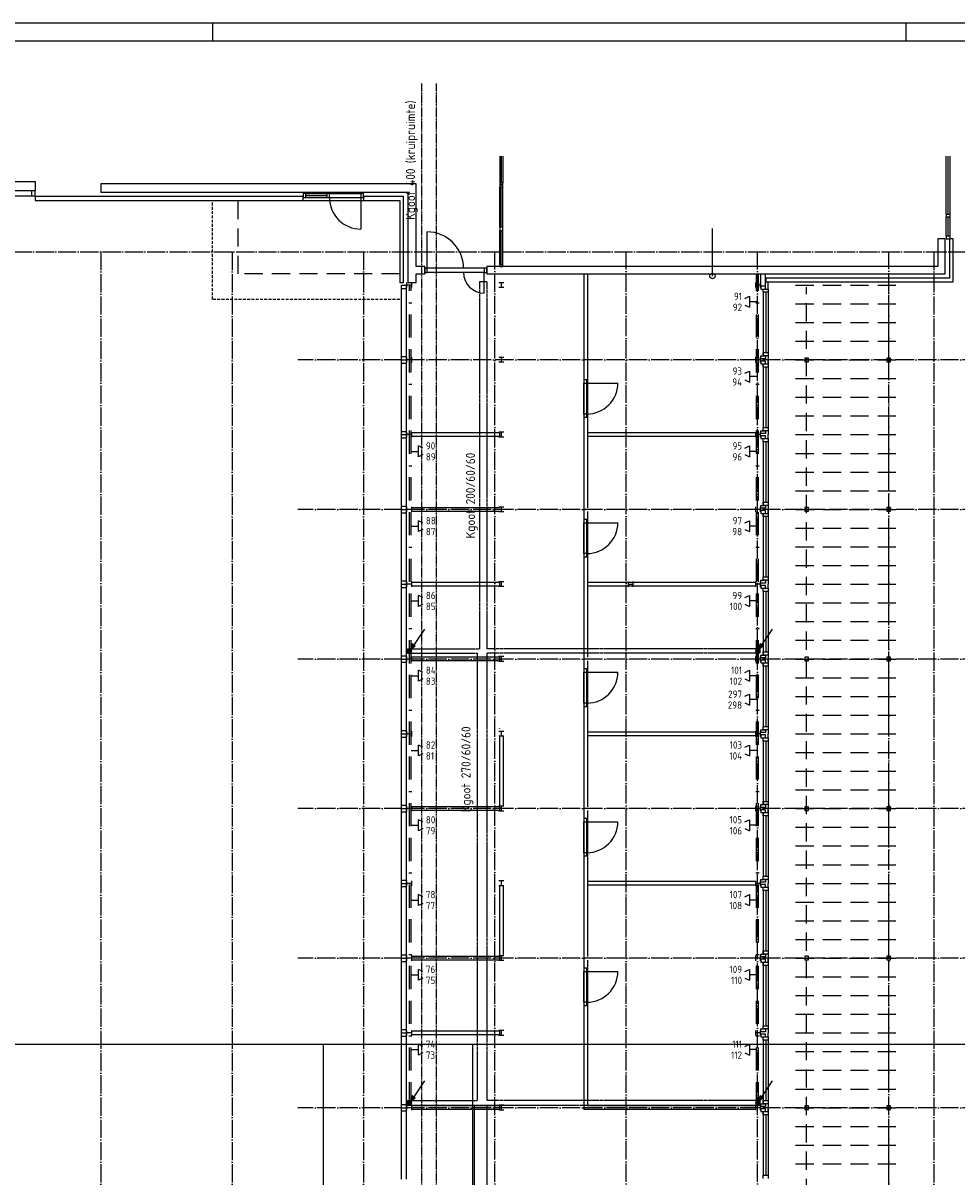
# Model space of a CAD drawing. Extents: x 0 to 1189, y 0 to 841.
# Tile 25 of 27: x 567 to 823, y 520 to 836. Entities that reach past the tile are written whole.
import ezdxf
from ezdxf.enums import TextEntityAlignment as Align

# ---------------------------------------------------------------- set-up
doc = ezdxf.new("R2010")
doc.units = 0
doc.header["$MEASUREMENT"] = 0
for name, pattern in [('B0304', [6, 5, -0.5, 0, -0.5]), ('B0702', [1.171875, 0.78125, -0.390625]), ('B0704', [7.5, 5, -2.5]), ('E0001', [1, 1, 0]), ('E0002', [22.225, 6.35, -3.175, 6.35, -3.175, 0, -3.175]), ('HIDDEN', [0.375, 0.25, -0.125])]:
    doc.linetypes.add(name, pattern=pattern)
doc.layers.get('0').update_dxf_attribs({"linetype": 'CONTINUOUS'})
for name, color, linetype in [('GOTEN', 3, 'CONTINUOUS'), ('VITELCODERING', 5, 'CONTINUOUS'), ('VITELDATA', 1, 'CONTINUOUS')]:
    doc.layers.add(name, color=color, linetype=linetype)
doc.styles.get("Standard").update_dxf_attribs({"font": 'ISO'})

# ---------------------------------------------------------------- blocks, each defined once
blk = doc.blocks.new('FORA0H')
at = {"color": 4}
blk.add_line((1184, 836), (20, 836), dxfattribs=at)
at = {"color": 7}
for p, q in [((619, 831), (619, 836)), ((809, 831), (809, 836))]:
    blk.add_line(p, q, dxfattribs=at)
at = {"color": 6}
blk.add_line((1179, 831), (25, 831), dxfattribs=at)
blk = doc.blocks.new('ESK1202A')
at = {"color": 0, "linetype": 'Continuous'}
blk.add_line((4, 6), (0, 0), dxfattribs=at)
at = {"color": 0}
for points in [[(0, 0), (1.53, 1.39), (0.69, 1.94), (0, 0)], [(1.11, 1.66), (1.11, 1.66)]]:
    blk.add_lwpolyline(points, dxfattribs=at)
for points in [[(0.23, 0.34), (1.36, 1.37), (0.74, 1.79)], [(0.46, 0.69), (1.2, 1.36), (0.8, 1.63)], [(0.69, 1.03), (1.04, 1.35), (0.85, 1.48)]]:
    blk.add_lwpolyline(points, close=True, dxfattribs=at)
for radius in [0.5, 0.4, 0.3, 0.2, 0.1]:
    blk.add_circle((0, 0), radius, dxfattribs=at)
at = {"flags": 1}
blk.add_attdef('LD', (4, 0), '', height=1.8, dxfattribs=at)
blk = doc.blocks.new('$DAT003')
for p, q in [((0, 0), (2, 0)), ((3.2, 0.9), (2, 1.5)), ((2, -1.5), (2, 1.5)), ((3.2, -0.9), (2, -1.5))]:
    blk.add_line(p, q)

msp = doc.modelspace()

# ---------------------------------------------------------------- linework, layer by layer
at = {"color": 8, "linetype": 'ByBlock'}
for p, q in [((697.59, 799.48), (697.59, 792.13)), ((698.04, 799.48), (698.04, 792.13)), ((698.49, 799.48), (698.49, 792.13)), ((819.95, 783.55), (819.95, 799.48)), ((820.52, 783.55), (820.52, 799.48)), ((821.09, 783.55), (821.09, 799.48)), ((570.34, 792.45), (553.74, 792.45)), ((570.34, 790.07), (570.34, 792.45)), ((697.59, 792.13), (697.59, 791.63)), ((698.49, 792.13), (697.59, 792.13)), ((697.59, 791.63), (698.49, 791.63)), ((697.59, 791.63), (697.59, 791.13)), ((698.49, 791.63), (697.59, 791.63)), ((697.59, 780.06), (697.59, 791.13)), ((697.59, 791.13), (698.49, 791.13)), ((698.04, 780.06), (698.04, 791.13)), ((698.49, 791.63), (698.49, 792.13)), ((698.49, 791.13), (698.49, 791.63)), ((698.49, 780.06), (698.49, 791.13)), ((554.49, 790.07), (569.34, 790.07)), ((554.49, 788.68), (569.34, 788.68)), ((644.41, 789.32), (643.74, 789.32)), ((643.74, 789.32), (643.74, 788.18)), ((643.74, 788.18), (644.41, 788.18)), ((644.41, 788.18), (644.41, 789.32)), ((644.41, 789.32), (650.24, 789.32)), ((644.41, 788.75), (650.24, 788.75)), ((644.41, 788.18), (650.24, 788.18)), ((650.91, 789.32), (650.24, 789.32)), ((650.24, 789.32), (650.24, 788.18)), ((650.24, 788.18), (650.91, 788.18)), ((650.91, 788.18), (650.91, 789.32)), ((650.91, 789.32), (659.57, 789.32)), ((650.91, 788.18), (659.57, 788.18)), ((660.24, 789.32), (659.57, 789.32)), ((659.57, 789.32), (659.57, 788.18)), ((659.57, 788.18), (659.57, 779.52)), ((659.57, 788.18), (660.24, 788.18)), ((660.24, 788.18), (660.24, 789.32)), ((642.11, 787.38), (661.88, 787.38)), ((670.18, 787.38), (670.18, 764.87)), ((819.95, 783.55), (819.95, 782.88)), ((821.09, 783.55), (819.95, 783.55)), ((819.95, 782.88), (821.09, 782.88)), ((819.95, 777.55), (819.95, 782.88)), ((820.52, 777.55), (820.52, 782.88)), ((821.09, 782.88), (821.09, 783.55)), ((821.09, 777.55), (821.09, 782.88)), ((697.59, 780.06), (697.59, 779.16)), ((698.49, 780.06), (697.59, 780.06)), ((697.59, 769.73), (697.59, 779.16)), ((697.59, 779.16), (698.49, 779.16)), ((698.04, 769.73), (698.04, 779.16)), ((698.49, 779.16), (698.49, 780.06)), ((698.49, 769.73), (698.49, 779.16)), ((819.95, 777.55), (819.95, 776.88)), ((821.09, 777.55), (819.95, 777.55)), ((819.95, 776.88), (821.09, 776.88)), ((821.09, 776.88), (821.09, 777.55)), ((697.59, 769.73), (697.59, 769.23)), ((698.49, 769.73), (697.59, 769.73)), ((697.59, 769.23), (698.49, 769.23)), ((698.49, 769.23), (698.49, 769.73)), ((672.18, 763.48), (672.18, 764.88)), ((673.51, 764.18), (672.18, 764.18)), ((673.51, 763.48), (673.51, 764.88)), ((698.74, 764.84), (697.34, 764.84)), ((698.74, 763.51), (697.34, 763.51)), ((698.04, 764.84), (698.04, 763.51)), ((767.78, 763.48), (767.78, 764.88)), ((767.78, 763.48), (767.78, 764.88)), ((769.11, 764.18), (767.78, 764.18)), ((769.11, 764.18), (767.78, 764.18)), ((769.11, 763.48), (769.11, 764.88)), ((769.11, 763.48), (769.11, 764.88)), ((769.21, 763.86), (769.21, 763.1)), ((770.41, 763.86), (769.21, 763.86)), ((769.21, 763.1), (770.41, 763.1)), ((769.82, 763.1), (771.21, 763.1)), ((769.82, 762.2), (769.82, 763.1)), ((770.41, 763.1), (770.41, 763.86)), ((771.21, 763.1), (771.21, 764.18)), ((771.21, 763.1), (771.21, 762.2)), ((769.82, 762.2), (769.82, 744.76)), ((771.21, 762.2), (769.82, 762.2)), ((770.51, 762.2), (770.51, 745.66)), ((771.21, 762.2), (771.21, 725.16)), ((672.18, 742.98), (672.18, 744.38)), ((673.51, 743.68), (672.18, 743.68)), ((673.51, 742.98), (673.51, 744.38)), ((698.74, 744.34), (697.34, 744.34)), ((698.04, 744.34), (698.04, 743.01)), ((767.78, 742.98), (767.78, 744.38)), ((769.11, 743.68), (767.78, 743.68)), ((769.11, 742.98), (769.11, 744.38)), ((769.21, 744.76), (770.41, 744.76)), ((769.21, 744), (769.21, 744.76)), ((770.41, 744), (769.21, 744)), ((769.21, 743.36), (769.21, 742.6)), ((770.41, 743.36), (769.21, 743.36)), ((769.82, 745.66), (771.21, 745.66)), ((769.82, 744.76), (769.82, 745.66)), ((771.21, 744.76), (769.82, 744.76)), ((770.41, 744.76), (770.41, 744)), ((770.41, 742.6), (770.41, 743.36)), ((771.21, 745.66), (771.21, 744.76)), ((771.21, 744.76), (771.21, 743.68)), ((771.21, 742.6), (771.21, 743.68)), ((698.74, 743.01), (697.34, 743.01)), ((769.21, 742.6), (770.41, 742.6)), ((769.82, 742.6), (771.21, 742.6)), ((769.82, 741.7), (769.82, 742.6)), ((769.82, 742.6), (769.82, 725.16)), ((771.21, 741.7), (769.82, 741.7)), ((770.51, 741.7), (770.51, 725.16)), ((771.21, 742.6), (771.21, 741.7)), ((720.62, 738.19), (720.62, 737.29)), ((721.52, 738.19), (720.62, 738.19)), ((720.62, 737.29), (721.52, 737.29)), ((720.62, 728.83), (720.62, 737.29)), ((721.52, 737.29), (721.52, 738.19)), ((721.52, 737.29), (729.98, 737.29)), ((721.52, 728.83), (721.52, 737.29)), ((720.62, 728.83), (720.62, 727.93)), ((721.52, 728.83), (720.62, 728.83)), ((720.62, 727.93), (721.52, 727.93)), ((721.52, 727.93), (721.52, 728.83)), ((769.82, 725.16), (771.21, 725.16)), ((769.82, 724.26), (769.82, 725.16)), ((771.21, 725.16), (771.21, 724.26)), ((672.18, 722.48), (672.18, 723.88)), ((673.51, 723.18), (672.18, 723.18)), ((673.51, 722.48), (673.51, 723.88)), ((698.74, 723.84), (697.34, 723.84)), ((698.74, 722.51), (697.34, 722.51)), ((698.04, 723.84), (698.04, 722.51)), ((767.78, 722.48), (767.78, 723.88)), ((769.11, 723.18), (767.78, 723.18)), ((769.11, 722.48), (769.11, 723.88)), ((769.21, 724.26), (770.41, 724.26)), ((769.21, 723.5), (769.21, 724.26)), ((770.41, 723.5), (769.21, 723.5)), ((769.21, 722.86), (769.21, 722.1)), ((770.41, 722.86), (769.21, 722.86)), ((769.21, 722.1), (770.41, 722.1)), ((771.21, 724.26), (769.82, 724.26)), ((769.82, 722.1), (771.21, 722.1)), ((769.82, 721.2), (769.82, 722.1)), ((771.21, 721.2), (769.82, 721.2)), ((769.82, 721.2), (769.82, 703.76)), ((770.41, 724.26), (770.41, 723.5)), ((770.41, 722.1), (770.41, 722.86)), ((770.51, 721.2), (770.51, 704.66)), ((771.21, 724.26), (771.21, 723.18)), ((771.21, 722.1), (771.21, 723.18)), ((771.21, 722.1), (771.21, 721.2)), ((771.21, 721.2), (771.21, 684.16)), ((672.18, 701.98), (672.18, 703.38)), ((673.51, 702.68), (672.18, 702.68)), ((673.51, 701.98), (673.51, 703.38)), ((698.74, 703.34), (697.34, 703.34)), ((698.04, 703.34), (698.04, 702.01)), ((767.78, 701.98), (767.78, 703.38)), ((769.11, 702.68), (767.78, 702.68)), ((769.11, 701.98), (769.11, 703.38)), ((769.21, 703.76), (770.41, 703.76)), ((769.21, 703), (769.21, 703.76)), ((770.41, 703), (769.21, 703)), ((769.21, 702.36), (769.21, 701.6)), ((770.41, 702.36), (769.21, 702.36)), ((769.82, 704.66), (771.21, 704.66)), ((769.82, 703.76), (769.82, 704.66)), ((771.21, 703.76), (769.82, 703.76)), ((770.41, 703.76), (770.41, 703)), ((770.41, 701.6), (770.41, 702.36)), ((771.21, 704.66), (771.21, 703.76)), ((771.21, 703.76), (771.21, 702.68)), ((771.21, 701.6), (771.21, 702.68)), ((698.74, 702.01), (697.34, 702.01)), ((721.52, 699.95), (720.62, 699.95)), ((720.62, 699.95), (720.62, 699.05)), ((720.62, 690.59), (720.62, 699.05)), ((720.62, 699.05), (721.52, 699.05)), ((721.52, 699.05), (721.52, 699.95)), ((721.52, 690.59), (721.52, 699.05)), ((721.52, 699.05), (729.98, 699.05)), ((769.21, 701.6), (770.41, 701.6)), ((769.82, 701.6), (771.21, 701.6)), ((769.82, 700.7), (769.82, 701.6)), ((769.82, 701.6), (769.82, 684.16)), ((771.21, 700.7), (769.82, 700.7)), ((770.51, 700.7), (770.51, 684.16)), ((771.21, 701.6), (771.21, 700.7)), ((721.52, 690.59), (720.62, 690.59)), ((720.62, 690.59), (720.62, 689.69)), ((720.62, 689.69), (721.52, 689.69)), ((721.52, 689.69), (721.52, 690.59)), ((769.21, 683.26), (770.41, 683.26)), ((769.21, 682.5), (769.21, 683.26)), ((769.82, 684.16), (771.21, 684.16)), ((769.82, 683.26), (769.82, 684.16)), ((771.21, 683.26), (769.82, 683.26)), ((770.41, 683.26), (770.41, 682.5)), ((771.21, 684.16), (771.21, 683.26)), ((771.21, 683.26), (771.21, 682.18)), ((672.18, 681.48), (672.18, 682.88)), ((673.51, 682.18), (672.18, 682.18)), ((673.51, 681.48), (673.51, 682.88)), ((698.74, 682.84), (697.34, 682.84)), ((698.74, 681.51), (697.34, 681.51)), ((698.04, 682.84), (698.04, 681.51)), ((767.78, 681.48), (767.78, 682.88)), ((769.11, 682.18), (767.78, 682.18)), ((769.11, 681.48), (769.11, 682.88)), ((770.41, 682.5), (769.21, 682.5)), ((769.21, 681.86), (769.21, 681.1)), ((770.41, 681.86), (769.21, 681.86)), ((769.21, 681.1), (770.41, 681.1)), ((769.82, 681.1), (771.21, 681.1)), ((769.82, 680.2), (769.82, 681.1)), ((769.82, 680.2), (769.82, 662.76)), ((771.21, 680.2), (769.82, 680.2)), ((770.41, 681.1), (770.41, 681.86)), ((770.51, 680.2), (770.51, 663.66)), ((771.21, 681.1), (771.21, 682.18)), ((771.21, 681.1), (771.21, 680.2)), ((771.21, 680.2), (771.21, 643.16)), ((672.18, 660.98), (672.18, 662.38)), ((673.51, 661.68), (672.18, 661.68)), ((673.51, 660.98), (673.51, 662.38)), ((698.74, 662.34), (697.34, 662.34)), ((698.04, 662.34), (698.04, 661.01)), ((767.78, 660.98), (767.78, 662.38)), ((769.11, 661.68), (767.78, 661.68)), ((769.11, 660.98), (769.11, 662.38)), ((769.21, 662.76), (770.41, 662.76)), ((769.21, 662), (769.21, 662.76)), ((770.41, 662), (769.21, 662)), ((769.21, 661.36), (769.21, 660.6)), ((770.41, 661.36), (769.21, 661.36)), ((769.82, 662.76), (769.82, 663.66)), ((769.82, 663.66), (771.21, 663.66)), ((771.21, 662.76), (769.82, 662.76)), ((770.41, 662.76), (770.41, 662)), ((770.41, 660.6), (770.41, 661.36)), ((771.21, 663.66), (771.21, 662.76)), ((771.21, 662.76), (771.21, 661.68)), ((771.21, 660.6), (771.21, 661.68)), ((698.74, 661.01), (697.34, 661.01)), ((720.62, 658.95), (720.62, 658.05)), ((721.52, 658.95), (720.62, 658.95)), ((720.62, 658.05), (721.52, 658.05)), ((720.62, 649.59), (720.62, 658.05)), ((721.52, 658.05), (721.52, 658.95)), ((721.52, 658.05), (729.98, 658.05)), ((721.52, 649.59), (721.52, 658.05)), ((769.21, 660.6), (770.41, 660.6)), ((769.82, 660.6), (771.21, 660.6)), ((769.82, 659.7), (769.82, 660.6)), ((769.82, 660.6), (769.82, 643.16)), ((771.21, 659.7), (769.82, 659.7)), ((770.51, 659.7), (770.51, 643.16)), ((771.21, 660.6), (771.21, 659.7)), ((720.62, 649.59), (720.62, 648.69)), ((721.52, 649.59), (720.62, 649.59)), ((720.62, 648.69), (721.52, 648.69)), ((721.52, 648.69), (721.52, 649.59)), ((769.21, 642.26), (770.41, 642.26)), ((769.21, 641.5), (769.21, 642.26)), ((769.82, 643.16), (771.21, 643.16)), ((769.82, 642.26), (769.82, 643.16)), ((771.21, 642.26), (769.82, 642.26)), ((770.41, 642.26), (770.41, 641.5)), ((771.21, 643.16), (771.21, 642.26)), ((771.21, 642.26), (771.21, 641.18)), ((672.18, 640.48), (672.18, 641.88)), ((673.51, 641.18), (672.18, 641.18)), ((673.51, 640.48), (673.51, 641.88)), ((698.74, 641.84), (697.34, 641.84)), ((698.74, 640.51), (697.34, 640.51)), ((698.04, 641.84), (698.04, 640.51)), ((767.78, 640.48), (767.78, 641.88)), ((769.11, 641.18), (767.78, 641.18)), ((769.11, 640.48), (769.11, 641.88)), ((770.41, 641.5), (769.21, 641.5)), ((769.21, 640.86), (769.21, 640.1)), ((770.41, 640.86), (769.21, 640.86)), ((769.21, 640.1), (770.41, 640.1)), ((769.82, 640.1), (771.21, 640.1)), ((769.82, 639.2), (769.82, 640.1)), ((771.21, 639.2), (769.82, 639.2)), ((769.82, 639.2), (769.82, 621.76)), ((770.41, 640.1), (770.41, 640.86)), ((770.51, 639.2), (770.51, 622.66)), ((771.21, 640.1), (771.21, 641.18)), ((771.21, 640.1), (771.21, 639.2)), ((771.21, 639.2), (771.21, 602.16)), ((672.18, 619.98), (672.18, 621.38)), ((673.51, 620.68), (672.18, 620.68)), ((673.51, 619.98), (673.51, 621.38)), ((698.74, 621.34), (697.34, 621.34)), ((698.74, 620.01), (697.34, 620.01)), ((698.04, 621.34), (698.04, 620.01)), ((767.78, 619.98), (767.78, 621.38)), ((769.11, 620.68), (767.78, 620.68)), ((769.11, 619.98), (769.11, 621.38)), ((769.21, 621.76), (770.41, 621.76)), ((769.21, 621), (769.21, 621.76)), ((770.41, 621), (769.21, 621)), ((769.21, 620.36), (769.21, 619.6)), ((770.41, 620.36), (769.21, 620.36)), ((769.82, 622.66), (771.21, 622.66)), ((769.82, 621.76), (769.82, 622.66)), ((771.21, 621.76), (769.82, 621.76)), ((770.41, 621.76), (770.41, 621)), ((770.41, 619.6), (770.41, 620.36)), ((771.21, 622.66), (771.21, 621.76)), ((771.21, 621.76), (771.21, 620.68)), ((771.21, 619.6), (771.21, 620.68)), ((720.62, 617.95), (720.62, 617.05)), ((721.52, 617.95), (720.62, 617.95)), ((720.62, 617.05), (721.52, 617.05)), ((720.62, 608.59), (720.62, 617.05)), ((721.52, 617.05), (721.52, 617.95)), ((721.52, 617.05), (729.98, 617.05)), ((721.52, 608.59), (721.52, 617.05)), ((769.21, 619.6), (770.41, 619.6)), ((769.82, 619.6), (771.21, 619.6)), ((769.82, 618.7), (769.82, 619.6)), ((769.82, 619.6), (769.82, 602.16)), ((771.21, 618.7), (769.82, 618.7)), ((770.51, 618.7), (770.51, 602.16)), ((771.21, 619.6), (771.21, 618.7)), ((720.62, 608.59), (720.62, 607.69)), ((721.52, 608.59), (720.62, 608.59)), ((720.62, 607.69), (721.52, 607.69)), ((721.52, 607.69), (721.52, 608.59)), ((769.21, 601.26), (770.41, 601.26)), ((769.21, 600.5), (769.21, 601.26)), ((769.82, 602.16), (771.21, 602.16)), ((769.82, 601.26), (769.82, 602.16)), ((771.21, 601.26), (769.82, 601.26)), ((770.41, 601.26), (770.41, 600.5)), ((771.21, 602.16), (771.21, 601.26)), ((771.21, 601.26), (771.21, 600.18)), ((672.18, 599.48), (672.18, 600.88)), ((673.51, 600.18), (672.18, 600.18)), ((673.51, 599.48), (673.51, 600.88)), ((698.74, 600.84), (697.34, 600.84)), ((698.74, 599.51), (697.34, 599.51)), ((698.04, 600.84), (698.04, 599.51)), ((767.78, 599.48), (767.78, 600.88)), ((769.11, 600.18), (767.78, 600.18)), ((769.11, 599.48), (769.11, 600.88)), ((770.41, 600.5), (769.21, 600.5)), ((769.21, 599.86), (769.21, 599.1)), ((770.41, 599.86), (769.21, 599.86)), ((769.21, 599.1), (770.41, 599.1)), ((769.82, 599.1), (771.21, 599.1)), ((769.82, 598.2), (769.82, 599.1)), ((771.21, 598.2), (769.82, 598.2)), ((769.82, 598.2), (769.82, 580.76)), ((770.41, 599.1), (770.41, 599.86)), ((770.51, 598.2), (770.51, 581.66)), ((771.21, 599.1), (771.21, 600.18)), ((771.21, 599.1), (771.21, 598.2)), ((771.21, 598.2), (771.21, 561.16)), ((672.18, 578.98), (672.18, 580.38)), ((673.51, 579.68), (672.18, 579.68)), ((673.51, 578.98), (673.51, 580.38)), ((698.74, 580.34), (697.34, 580.34)), ((698.74, 579.01), (697.34, 579.01)), ((698.04, 580.34), (698.04, 579.01)), ((767.78, 578.98), (767.78, 580.38)), ((769.11, 579.68), (767.78, 579.68)), ((769.11, 578.98), (769.11, 580.38)), ((769.21, 580.76), (770.41, 580.76)), ((769.21, 580), (769.21, 580.76)), ((770.41, 580), (769.21, 580)), ((769.21, 579.36), (769.21, 578.6)), ((770.41, 579.36), (769.21, 579.36)), ((769.82, 581.66), (771.21, 581.66)), ((769.82, 580.76), (769.82, 581.66)), ((771.21, 580.76), (769.82, 580.76)), ((770.41, 580.76), (770.41, 580)), ((770.41, 578.6), (770.41, 579.36)), ((771.21, 581.66), (771.21, 580.76)), ((771.21, 580.76), (771.21, 579.68)), ((771.21, 578.6), (771.21, 579.68)), ((720.62, 576.95), (720.62, 576.05)), ((721.52, 576.95), (720.62, 576.95)), ((720.62, 576.05), (721.52, 576.05)), ((720.62, 567.59), (720.62, 576.05)), ((721.52, 576.05), (721.52, 576.95)), ((721.52, 576.05), (729.98, 576.05)), ((721.52, 567.59), (721.52, 576.05)), ((769.21, 578.6), (770.41, 578.6)), ((769.82, 578.6), (769.82, 561.16)), ((769.82, 578.6), (771.21, 578.6)), ((769.82, 577.7), (769.82, 578.6)), ((771.21, 577.7), (769.82, 577.7)), ((770.51, 577.7), (770.51, 561.16)), ((771.21, 578.6), (771.21, 577.7)), ((720.62, 567.59), (720.62, 566.69)), ((721.52, 567.59), (720.62, 567.59)), ((720.62, 566.69), (721.52, 566.69)), ((721.52, 566.69), (721.52, 567.59)), ((672.18, 558.48), (672.18, 559.88)), ((673.51, 558.48), (673.51, 559.88)), ((698.74, 559.84), (697.34, 559.84)), ((698.04, 559.84), (698.04, 558.51)), ((767.78, 558.48), (767.78, 559.88)), ((769.11, 558.48), (769.11, 559.88)), ((769.21, 560.26), (770.41, 560.26)), ((769.21, 559.5), (769.21, 560.26)), ((769.82, 561.16), (771.21, 561.16)), ((769.82, 560.26), (769.82, 561.16)), ((771.21, 560.26), (769.82, 560.26)), ((770.41, 560.26), (770.41, 559.5)), ((771.21, 561.16), (771.21, 560.26)), ((771.21, 560.26), (771.21, 559.18)), ((673.51, 559.18), (672.18, 559.18)), ((698.74, 558.51), (697.34, 558.51)), ((769.11, 559.18), (767.78, 559.18)), ((770.41, 559.5), (769.21, 559.5)), ((769.21, 558.86), (769.21, 558.1)), ((770.41, 558.86), (769.21, 558.86)), ((769.21, 558.1), (770.41, 558.1)), ((769.82, 558.1), (771.21, 558.1)), ((769.82, 557.2), (769.82, 558.1)), ((771.21, 557.2), (769.82, 557.2)), ((769.82, 557.2), (769.82, 539.76)), ((770.41, 558.1), (770.41, 558.86)), ((770.51, 557.2), (770.51, 540.66)), ((771.21, 558.1), (771.21, 559.18)), ((771.21, 558.1), (771.21, 557.2)), ((771.21, 557.2), (771.21, 520.16)), ((672.18, 537.98), (672.18, 539.38)), ((673.51, 538.68), (672.18, 538.68)), ((673.51, 537.98), (673.51, 539.38)), ((698.74, 539.34), (697.34, 539.34)), ((698.74, 538.01), (697.34, 538.01)), ((698.04, 539.34), (698.04, 538.01)), ((767.78, 537.98), (767.78, 539.38)), ((769.11, 538.68), (767.78, 538.68)), ((769.11, 537.98), (769.11, 539.38)), ((769.21, 539.76), (770.41, 539.76)), ((769.21, 539), (769.21, 539.76)), ((770.41, 539), (769.21, 539)), ((769.21, 538.36), (769.21, 537.6)), ((770.41, 538.36), (769.21, 538.36)), ((769.82, 540.66), (771.21, 540.66)), ((769.82, 539.76), (769.82, 540.66)), ((771.21, 539.76), (769.82, 539.76)), ((770.41, 539.76), (770.41, 539)), ((770.41, 537.6), (770.41, 538.36)), ((771.21, 540.66), (771.21, 539.76)), ((771.21, 539.76), (771.21, 538.68)), ((771.21, 537.6), (771.21, 538.68)), ((769.21, 537.6), (770.41, 537.6)), ((769.82, 537.6), (771.21, 537.6)), ((769.82, 536.7), (769.82, 537.6)), ((769.82, 537.6), (769.82, 520.16)), ((771.21, 536.7), (769.82, 536.7)), ((770.51, 536.7), (770.51, 520.16)), ((771.21, 537.6), (771.21, 536.7)), ((769.82, 520.16), (771.21, 520.16)), ((769.82, 519.26), (769.82, 520.16)), ((771.21, 520.16), (771.21, 519.26))]:
    msp.add_line(p, q, dxfattribs=at)
at = {"color": 8}
for p, q in [((674.73, 791.93), (588.24, 791.93)), ((588.24, 791.93), (588.24, 789.63)), ((674.73, 769.23), (674.73, 791.93)), ((569.34, 788.68), (569.34, 790.07)), ((569.34, 790.07), (570.24, 790.07)), ((569.34, 788.68), (570.24, 788.68)), ((570.24, 788.68), (570.24, 790.07)), ((588.24, 789.63), (672.43, 789.63)), ((672.43, 789.63), (672.43, 764.87)), ((643.74, 787.38), (660.24, 787.38)), ((755.92, 766.66), (755.92, 779.67)), ((819.69, 776.88), (817.69, 776.88)), ((817.69, 776.88), (817.69, 769.23)), ((819.69, 767.23), (819.69, 776.88)), ((677.05, 769.23), (674.73, 769.23)), ((677.05, 767.23), (677.05, 769.23)), ((817.69, 769.23), (694.05, 769.23)), ((694.05, 769.23), (694.05, 767.23)), ((674.73, 764.87), (674.73, 767.23)), ((674.73, 767.23), (677.05, 767.23)), ((694.05, 767.23), (819.69, 767.23)), ((720.66, 767.23), (720.66, 538.15)), ((721.66, 767.23), (721.66, 703.15)), ((769.21, 763.86), (769.21, 767.23)), ((770.41, 763.86), (770.41, 767.23)), ((670.69, 763.28), (670.69, 764.18)), ((670.69, 764.18), (672.08, 764.18)), ((670.69, 744.58), (670.69, 763.28)), ((670.69, 763.28), (672.08, 763.28)), ((672.08, 763.28), (672.08, 764.18)), ((672.08, 744.58), (672.08, 763.28)), ((672.43, 764.87), (674.73, 764.87)), ((670.69, 744.58), (672.08, 744.58)), ((670.69, 743.68), (670.69, 744.58)), ((670.69, 742.78), (670.69, 743.68)), ((670.69, 743.68), (672.08, 743.68)), ((670.69, 743.68), (672.08, 743.68)), ((672.08, 743.68), (672.08, 744.58)), ((672.08, 742.78), (672.08, 743.68)), ((781.21, 744.18), (781.21, 743.18)), ((782.21, 744.18), (781.21, 744.18)), ((782.21, 743.18), (782.21, 744.18)), ((803.74, 744.18), (803.74, 743.18)), ((804.74, 744.18), (803.74, 744.18)), ((804.74, 743.18), (804.74, 744.18)), ((670.69, 742.78), (672.08, 742.78)), ((670.69, 724.08), (670.69, 742.78)), ((672.08, 724.08), (672.08, 742.78)), ((781.21, 743.18), (782.21, 743.18)), ((803.74, 743.18), (804.74, 743.18)), ((721.52, 737.29), (721.52, 728.83)), ((721.52, 737.29, 25), (721.52, 728.83, 25)), ((670.69, 724.08), (672.08, 724.08)), ((670.69, 723.18), (670.69, 724.08)), ((670.69, 722.28), (670.69, 723.18)), ((670.69, 723.18), (672.08, 723.18)), ((670.69, 723.18), (672.08, 723.18)), ((670.69, 722.28), (672.08, 722.28)), ((670.69, 703.58), (670.69, 722.28)), ((672.08, 723.18), (672.08, 724.08)), ((672.08, 722.28), (672.08, 723.18)), ((672.08, 703.58), (672.08, 722.28)), ((697.54, 723.65), (673.51, 723.65)), ((697.54, 722.65), (673.51, 722.65)), ((697.54, 723.65), (697.54, 722.65)), ((767.82, 723.65), (721.66, 723.65)), ((767.82, 722.65), (721.66, 722.65)), ((670.69, 703.58), (672.08, 703.58)), ((670.69, 702.68), (670.69, 703.58)), ((670.69, 702.68), (672.08, 702.68)), ((670.69, 701.78), (670.69, 702.68)), ((670.69, 702.68), (672.08, 702.68)), ((672.08, 702.68), (672.08, 703.58)), ((672.08, 701.78), (672.08, 702.68)), ((697.54, 703.15), (673.51, 703.15)), ((781.21, 703.18), (781.21, 702.18)), ((782.21, 703.18), (781.21, 703.18)), ((781.21, 702.18), (782.21, 702.18)), ((782.21, 702.18), (782.21, 703.18)), ((803.74, 703.18), (803.74, 702.18)), ((804.74, 703.18), (803.74, 703.18)), ((803.74, 702.18), (804.74, 702.18)), ((804.74, 702.18), (804.74, 703.18)), ((670.69, 701.78), (672.08, 701.78)), ((670.69, 683.08), (670.69, 701.78)), ((672.08, 683.08), (672.08, 701.78)), ((697.54, 702.15), (673.51, 702.15)), ((721.52, 699.05), (721.52, 690.59)), ((721.52, 699.05, 25), (721.52, 690.59, 25)), ((721.66, 702.15), (721.66, 662.15)), ((670.69, 683.08), (672.08, 683.08)), ((670.69, 682.18), (670.69, 683.08)), ((670.69, 681.28), (670.69, 682.18)), ((670.69, 682.18), (672.08, 682.18)), ((670.69, 682.18), (672.08, 682.18)), ((670.69, 662.58), (670.69, 681.28)), ((670.69, 681.28), (672.08, 681.28)), ((672.08, 682.18), (672.08, 683.08)), ((672.08, 681.28), (672.08, 682.18)), ((672.08, 662.58), (672.08, 681.28)), ((697.54, 682.65), (673.51, 682.65)), ((697.54, 681.65), (673.51, 681.65)), ((697.54, 682.65), (697.54, 681.65)), ((767.82, 682.65), (721.66, 682.65)), ((767.82, 681.65), (721.66, 681.65)), ((732.78, 682.88), (732.78, 681.48)), ((732.78, 682.18), (734.11, 682.18)), ((734.11, 682.88), (734.11, 681.48)), ((670.69, 662.58), (672.08, 662.58)), ((670.69, 661.68), (670.69, 662.58)), ((670.69, 660.78), (670.69, 661.68)), ((670.69, 661.68), (672.08, 661.68)), ((670.69, 661.68), (672.08, 661.68)), ((672.08, 661.68), (672.08, 662.58)), ((672.08, 660.78), (672.08, 661.68)), ((697.54, 662.15), (673.51, 662.15)), ((697.54, 661.15), (673.51, 661.15)), ((697.54, 662.15), (697.54, 661.15)), ((721.66, 661.15), (721.66, 621.15)), ((781.21, 662.18), (781.21, 661.18)), ((782.21, 662.18), (781.21, 662.18)), ((781.21, 661.18), (782.21, 661.18)), ((782.21, 661.18), (782.21, 662.18)), ((803.74, 662.18), (803.74, 661.18)), ((804.74, 662.18), (803.74, 662.18)), ((803.74, 661.18), (804.74, 661.18)), ((804.74, 661.18), (804.74, 662.18)), ((670.69, 660.78), (672.08, 660.78)), ((670.69, 642.08), (670.69, 660.78)), ((672.08, 642.08), (672.08, 660.78)), ((721.52, 658.05), (721.52, 649.59)), ((721.52, 658.05, 25), (721.52, 649.59, 25)), ((670.69, 642.08), (672.08, 642.08)), ((670.69, 641.18), (670.69, 642.08)), ((672.08, 641.18), (672.08, 642.08)), ((697.54, 642.66), (697.54, 642.76)), ((697.54, 642.76), (697.54, 642.66)), ((697.54, 642.66), (697.54, 642.66)), ((697.54, 642.66), (697.54, 642.66)), ((670.69, 641.18), (672.08, 641.18)), ((670.69, 640.28), (670.69, 641.18)), ((670.69, 641.18), (672.08, 641.18)), ((670.69, 640.28), (672.08, 640.28)), ((670.69, 621.58), (670.69, 640.28)), ((672.08, 640.28), (672.08, 641.18)), ((672.08, 621.58), (672.08, 640.28)), ((697.54, 640.51), (697.54, 621.34)), ((698.54, 640.51), (698.54, 621.34)), ((767.82, 641.65), (721.66, 641.65)), ((767.82, 640.65), (721.66, 640.65)), ((670.69, 621.58), (672.08, 621.58)), ((670.69, 620.68), (670.69, 621.58)), ((670.69, 619.78), (670.69, 620.68)), ((670.69, 620.68), (672.08, 620.68)), ((670.69, 620.68), (672.08, 620.68)), ((672.08, 620.68), (672.08, 621.58)), ((672.08, 619.78), (672.08, 620.68)), ((697.54, 621.15), (673.51, 621.15)), ((697.54, 620.15), (673.51, 620.15)), ((697.54, 621.15), (697.54, 620.15)), ((721.66, 620.15), (721.66, 580.15)), ((781.21, 621.18), (781.21, 620.18)), ((782.21, 621.18), (781.21, 621.18)), ((781.21, 620.18), (782.21, 620.18)), ((782.21, 620.18), (782.21, 621.18)), ((803.74, 621.18), (803.74, 620.18)), ((804.74, 621.18), (803.74, 621.18)), ((803.74, 620.18), (804.74, 620.18)), ((804.74, 620.18), (804.74, 621.18)), ((670.69, 619.78), (672.08, 619.78)), ((670.69, 601.08), (670.69, 619.78)), ((672.08, 601.08), (672.08, 619.78)), ((721.52, 617.05), (721.52, 608.59)), ((721.52, 617.05, 25), (721.52, 608.59, 25)), ((670.69, 601.08), (672.08, 601.08)), ((670.69, 600.18), (670.69, 601.08)), ((672.08, 600.18), (672.08, 601.08)), ((670.69, 599.28), (670.69, 600.18)), ((670.69, 600.18), (672.08, 600.18)), ((670.69, 600.18), (672.08, 600.18)), ((670.69, 599.28), (672.08, 599.28)), ((670.69, 580.58), (670.69, 599.28)), ((672.08, 599.28), (672.08, 600.18)), ((672.08, 580.58), (672.08, 599.28)), ((697.54, 599.51), (697.54, 580.34)), ((698.54, 599.51), (698.54, 580.34)), ((767.82, 600.65), (721.66, 600.65)), ((767.82, 599.65), (721.66, 599.65)), ((670.69, 580.58), (672.08, 580.58)), ((670.69, 579.68), (670.69, 580.58)), ((670.69, 579.68), (672.08, 579.68)), ((670.69, 578.78), (670.69, 579.68)), ((670.69, 579.68), (672.08, 579.68)), ((672.08, 579.68), (672.08, 580.58)), ((672.08, 578.78), (672.08, 579.68)), ((697.54, 580.15), (673.51, 580.15)), ((697.54, 579.15), (673.51, 579.15)), ((697.54, 580.15), (697.54, 579.15)), ((721.66, 579.15), (721.66, 539.15)), ((781.21, 580.18), (781.21, 579.18)), ((782.21, 580.18), (781.21, 580.18)), ((781.21, 579.18), (782.21, 579.18)), ((782.21, 579.18), (782.21, 580.18)), ((803.74, 580.18), (803.74, 579.18)), ((804.74, 580.18), (803.74, 580.18)), ((803.74, 579.18), (804.74, 579.18)), ((804.74, 579.18), (804.74, 580.18)), ((670.69, 560.08), (670.69, 578.78)), ((670.69, 578.78), (672.08, 578.78)), ((672.08, 560.08), (672.08, 578.78)), ((721.52, 576.05), (721.52, 567.59)), ((721.52, 576.05, 25), (721.52, 567.59, 25)), ((670.69, 560.08), (672.08, 560.08)), ((670.69, 559.18), (670.69, 560.08)), ((672.08, 559.18), (672.08, 560.08)), ((670.69, 558.28), (670.69, 559.18)), ((670.69, 559.18), (672.08, 559.18)), ((670.69, 559.18), (672.08, 559.18)), ((670.69, 558.28), (672.08, 558.28)), ((670.69, 539.58), (670.69, 558.28)), ((672.08, 558.28), (672.08, 559.18)), ((672.08, 539.58), (672.08, 558.28)), ((697.54, 559.65), (673.51, 559.65)), ((697.54, 558.65), (673.51, 558.65)), ((697.54, 559.65), (697.54, 558.65)), ((690.24, 555.97), (393.24, 555.97)), ((946.24, 555.97), (649.24, 555.97)), ((649.24, 555.97), (649.24, 135.97)), ((690.24, 135.97), (690.24, 555.97)), ((670.69, 539.58), (672.08, 539.58)), ((670.69, 538.68), (670.69, 539.58)), ((670.69, 537.78), (670.69, 538.68)), ((670.69, 538.68), (672.08, 538.68)), ((670.69, 538.68), (672.08, 538.68)), ((670.69, 537.78), (672.08, 537.78)), ((670.69, 519.08), (670.69, 537.78)), ((672.08, 538.68), (672.08, 539.58)), ((672.08, 537.78), (672.08, 538.68)), ((672.08, 519.08), (672.08, 537.78)), ((697.54, 539.15), (673.51, 539.15)), ((697.54, 538.15), (673.51, 538.15)), ((697.54, 539.15), (697.54, 538.15)), ((767.82, 538.15), (720.66, 538.15)), ((767.82, 539.15), (721.66, 539.15)), ((781.21, 539.18), (781.21, 538.18)), ((782.21, 539.18), (781.21, 539.18)), ((781.21, 538.18), (782.21, 538.18)), ((782.21, 538.18), (782.21, 539.18)), ((803.74, 539.18), (803.74, 538.18)), ((804.74, 539.18), (803.74, 539.18)), ((803.74, 538.18), (804.74, 538.18)), ((804.74, 538.18), (804.74, 539.18))]:
    msp.add_line(p, q, dxfattribs=at)
at = {"color": 8, "linetype": 'Continuous'}
for p, q in [((588.24, 788.43), (570.24, 788.43)), ((570.24, 788.43), (570.24, 787.38)), ((643.74, 788.43), (588.24, 788.43)), ((643.74, 787.38), (643.74, 788.43)), ((671.23, 788.43), (660.24, 788.43)), ((660.24, 788.43), (660.24, 787.38)), ((671.23, 764.87), (671.23, 788.43)), ((570.24, 787.38), (588.24, 787.38)), ((588.24, 787.38), (643.74, 787.38)), ((660.24, 787.38), (670.18, 787.38)), ((670.18, 787.38), (670.18, 764.87)), ((820.89, 776.88), (820.89, 766.03)), ((821.89, 776.88), (820.89, 776.88)), ((821.89, 765.03), (821.89, 776.88)), ((820.89, 766.03), (770.51, 766.03)), ((770.51, 766.03), (770.51, 765.03)), ((670.18, 764.87), (671.23, 764.87)), ((770.51, 765.03), (821.89, 765.03))]:
    msp.add_line(p, q, dxfattribs=at)
at = {"color": 8, "linetype": 'B0702'}
for p, q in [((618.87, 760.23), (618.87, 787.38)), ((670.18, 760.23), (618.87, 760.23))]:
    msp.add_line(p, q, dxfattribs=at)
at = {"color": 8, "linetype": 'B0704'}
for p, q in [((625.87, 767.23), (625.87, 787.38)), ((670.18, 767.23), (625.87, 767.23)), ((778.71, 764.18), (807.24, 764.18)), ((781.71, 499.18), (781.71, 763.59)), ((804.24, 499.18), (804.24, 763.59)), ((778.71, 759.05), (807.24, 759.05)), ((778.71, 753.93), (807.24, 753.93)), ((778.71, 748.8), (807.24, 748.8)), ((778.71, 743.68), (807.24, 743.68)), ((778.71, 738.55), (807.24, 738.55)), ((778.71, 733.43), (807.24, 733.43)), ((778.71, 728.3), (807.24, 728.3)), ((778.71, 723.18), (807.24, 723.18)), ((778.71, 718.05), (807.24, 718.05)), ((778.71, 712.93), (807.24, 712.93)), ((778.71, 707.8), (807.24, 707.8)), ((778.71, 702.68), (807.24, 702.68)), ((778.71, 697.55), (807.24, 697.55)), ((778.71, 692.43), (807.24, 692.43)), ((778.71, 687.3), (807.24, 687.3)), ((778.71, 682.18), (807.24, 682.18)), ((778.71, 677.05), (807.24, 677.05)), ((778.71, 671.93), (807.24, 671.93)), ((778.71, 666.8), (807.24, 666.8)), ((778.71, 661.68), (807.24, 661.68)), ((778.71, 656.55), (807.24, 656.55)), ((778.71, 651.43), (807.24, 651.43)), ((778.71, 646.3), (807.24, 646.3)), ((778.71, 641.18), (807.24, 641.18)), ((778.71, 636.05), (807.24, 636.05)), ((778.71, 630.93), (807.24, 630.93)), ((778.71, 625.8), (807.24, 625.8)), ((778.71, 620.68), (807.24, 620.68)), ((778.71, 615.55), (807.24, 615.55)), ((778.71, 610.43), (807.24, 610.43)), ((778.71, 605.3), (807.24, 605.3)), ((778.71, 600.18), (807.24, 600.18)), ((778.71, 595.05), (807.24, 595.05)), ((778.71, 589.93), (807.24, 589.93)), ((778.71, 584.8), (807.24, 584.8)), ((778.71, 579.68), (807.24, 579.68)), ((778.71, 574.55), (807.24, 574.55)), ((778.71, 569.43), (807.24, 569.43)), ((778.71, 564.3), (807.24, 564.3)), ((778.71, 559.18), (807.24, 559.18)), ((778.71, 554.05), (807.24, 554.05)), ((778.71, 548.93), (807.24, 548.93)), ((778.71, 543.8), (807.24, 543.8)), ((778.71, 538.68), (807.24, 538.68)), ((778.71, 533.55), (807.24, 533.55)), ((778.71, 528.43), (807.24, 528.43)), ((778.71, 523.3), (807.24, 523.3))]:
    msp.add_line(p, q, dxfattribs=at)
at = {"color": 8, "linetype": 'ByBlock', "ltscale": 2}
for p, q in [((677.72, 768.8), (677.72, 778.76)), ((677.05, 768.8), (677.05, 767.66)), ((677.72, 768.8), (677.05, 768.8)), ((693.38, 768.8), (677.72, 768.8)), ((677.72, 767.66), (677.72, 768.8)), ((693.38, 768.8), (693.38, 767.66)), ((694.05, 768.8), (693.38, 768.8)), ((694.05, 767.66), (694.05, 768.8)), ((677.05, 767.66), (677.72, 767.66)), ((693.38, 767.66), (677.72, 767.66)), ((693.38, 761.96), (693.38, 767.66)), ((693.38, 767.66), (694.05, 767.66))]:
    msp.add_line(p, q, dxfattribs=at)
at = {"color": 8, "linetype": 'B0304'}
for p, q in [((45.84, 773.28), (914.89, 773.28)), ((588.24, 773.28), (588.24, 152.37)), ((624.24, 773.28), (624.24, 152.37)), ((660.24, 773.28), (660.24, 152.37)), ((696.24, 152.37), (696.24, 773.28)), ((732.24, 152.37), (732.24, 773.28)), ((768.24, 152.37), (768.24, 773.28)), ((804.24, 152.47), (804.24, 773.28)), ((816.64, 773.28), (816.64, 152.37)), ((914.89, 743.68), (642.24, 743.68)), ((914.89, 702.68), (642.24, 702.68)), ((914.89, 661.68), (642.24, 661.68)), ((914.89, 620.68), (642.24, 620.68)), ((914.89, 579.68), (642.24, 579.68)), ((914.89, 538.68), (642.24, 538.68))]:
    msp.add_line(p, q, dxfattribs=at)
at = {"color": 8, "ltscale": 2}
msp.add_line((771.21, 764.18), (771.21, 765.03), dxfattribs=at)
at = {"color": 8}
for points in [[(674.73, 791.93, 0), (588.24, 791.93, 0)], [(588.24, 791.93, 0), (588.24, 789.63, 0)], [(674.73, 769.23, 0), (674.73, 791.93, 0)], [(588.24, 789.63, 0), (672.43, 789.63, 0)], [(672.43, 789.63, 0), (672.43, 764.87, 0)], [(817.69, 776.88, 0), (817.69, 769.23, 0)], [(819.69, 776.88, 0), (817.69, 776.88, 0)], [(819.69, 767.23, 0), (819.69, 776.88, 0)], [(677.05, 769.23, 0), (674.73, 769.23, 0)], [(677.05, 767.23, 0), (677.05, 769.23, 0)], [(817.69, 769.23, 0), (694.05, 769.23, 0)], [(694.05, 769.23, 0), (694.05, 767.23, 0)], [(674.73, 767.23, 0), (677.05, 767.23, 0)], [(674.73, 764.87, 0), (674.73, 767.23, 0)], [(694.05, 767.23, 0), (819.69, 767.23, 0)], [(672.43, 764.87, 0), (674.73, 764.87, 0)]]:
    msp.add_polyline3d(points, dxfattribs=at)
for points in [[(697.54, 642.76, 0), (697.54, 642.66, 0)], [(697.54, 642.66, 0), (697.54, 642.76, 0)], [(697.54, 642.66, 0), (697.54, 642.66, 0)], [(697.54, 642.66, 0), (697.54, 642.66, 0)]]:
    msp.add_polyline3d(points)
msp.add_circle((755.92, 766.66), 0.75, dxfattribs=at)
at = {"color": 8, "linetype": 'ByBlock'}
for centre, radius, start, end in [((659.57, 788.18), 8.66, 180, 270), ((721.52, 737.29), 8.46, 270, 0), ((721.52, 699.05), 8.46, 270, 0), ((721.52, 658.05), 8.46, 270, 0), ((721.52, 617.05), 8.46, 270, 0), ((721.52, 576.05), 8.46, 270, 0)]:
    msp.add_arc(centre, radius, start, end, dxfattribs=at)
at = {"color": 8, "linetype": 'ByBlock', "ltscale": 2}
for centre, radius, start, end in [((677.72, 768.8), 9.96, 360, 90), ((693.38, 767.66), 5.7, 180, 270)]:
    msp.add_arc(centre, radius, start, end, dxfattribs=at)
at = {"layer": 'GOTEN', "linetype": 'HIDDEN'}
for p, q in [((676.19, 819.44), (676.19, 249.18)), ((680.19, 819.44), (680.19, 348.52))]:
    msp.add_line(p, q, dxfattribs=at)
at = {"layer": 'GOTEN', "linetype": 'E0002'}
for p, q in [((768.03, 539.33), (768.03, 767.19)), ((768.53, 539.33), (768.53, 767.19)), ((672.86, 539.33), (672.86, 764.16)), ((673.36, 539.33), (673.36, 764.16))]:
    msp.add_line(p, q, dxfattribs=at)
at = {"layer": 'GOTEN', "linetype": 'E0001'}
for p, q in [((692.1, 765.03), (692.1, 664.5)), ((694.1, 765.03), (692.1, 765.03)), ((694.1, 765.03), (694.1, 664.5)), ((672.31, 664.5), (692.1, 664.5)), ((672.31, 664.5), (672.31, 663.3)), ((768.9, 664.5), (694.1, 664.5)), ((768.9, 664.5), (768.9, 663.3)), ((672.31, 663.3), (691.4, 663.3)), ((691.4, 663.3), (691.4, 540.62)), ((768.9, 663.3), (694.1, 663.3)), ((694.1, 663.3), (694.1, 540.62)), ((672.31, 540.62), (691.4, 540.62)), ((672.31, 540.62), (672.31, 539.42)), ((672.31, 539.42), (768.9, 539.42)), ((690.6, 539.42), (690.6, 417.52)), ((768.9, 540.62), (694.1, 540.62)), ((694.1, 539.42), (694.1, 414.02)), ((768.9, 540.62), (768.9, 539.42))]:
    msp.add_line(p, q, dxfattribs=at)

# ---------------------------------------------------------------- block references
msp.add_blockref('FORA0H', (0, 0))
for p in [(672.94, 663.9), (768.26, 663.9), (672.94, 540.02), (768.26, 540.02)]:
    msp.add_blockref('ESK1202A', p, dxfattribs=at)
at = {"layer": 'VITELDATA', "rotation": 180}
for p in [(768.03, 759.6), (768.03, 739.1), (768.03, 718.6), (768.03, 698.1), (768.03, 677.6), (768.03, 657.1), (768.03, 650.55), (768.03, 636.6), (768.03, 616.1), (768.03, 595.6), (768.03, 575.1), (768.03, 554.6)]:
    msp.add_blockref('$DAT003', p, dxfattribs=at)
at = {"layer": 'VITELDATA'}
for p in [(673.36, 718.6), (673.36, 698.1), (673.36, 677.6), (673.36, 657.1), (673.36, 636.6), (673.36, 616.1), (673.36, 595.6), (673.36, 575.1), (673.36, 554.6)]:
    msp.add_blockref('$DAT003', p, dxfattribs=at)

# ---------------------------------------------------------------- texts
at = {"layer": 'GOTEN', "color": 4, "linetype": 'E0001'}
for s, p in [('Kgoot 400 (kruipruimte)', (674.39, 782.05)), ('Kgoot 200/60/60', (690.83, 694.74)), ('Kgoot 270/60/60', (689.6, 619.68))]:
    msp.add_text(s, height=2.5, rotation=90, dxfattribs=at).set_placement(p)
at = {"layer": 'VITELCODERING'}
for s, p in [('91', (764.03, 760.1)), ('92', (764.03, 757.1)), ('93', (764.03, 739.6)), ('94', (764.03, 736.6)), ('95', (764.03, 719.1)), ('96', (764.03, 716.1)), ('97', (764.03, 698.6)), ('98', (764.03, 695.6)), ('99', (764.03, 678.1)), ('100', (764.03, 675.1)), ('101', (764.03, 657.6)), ('102', (764.03, 654.6)), ('297', (764.03, 651.05)), ('298', (764.03, 648.05)), ('103', (764.03, 637.1)), ('104', (764.03, 634.1)), ('105', (764.03, 616.6)), ('106', (764.03, 613.6)), ('107', (764.03, 596.1)), ('108', (764.03, 593.1)), ('109', (764.03, 575.6)), ('110', (764.03, 572.6)), ('111', (764.03, 555.1)), ('112', (764.03, 552.1))]:
    msp.add_text(s, height=2, dxfattribs=at).set_placement(p, align=Align.RIGHT)
for s, p in [('90', (677.36, 719.1)), ('89', (677.36, 716.1)), ('88', (677.36, 698.6)), ('87', (677.36, 695.6)), ('86', (677.36, 678.1)), ('85', (677.36, 675.1)), ('84', (677.36, 657.6)), ('83', (677.36, 654.6)), ('82', (677.36, 637.1)), ('81', (677.36, 634.1)), ('80', (677.36, 616.6)), ('79', (677.36, 613.6)), ('78', (677.36, 596.1)), ('77', (677.36, 593.1)), ('76', (677.36, 575.6)), ('75', (677.36, 572.6)), ('74', (677.36, 555.1)), ('73', (677.36, 552.1))]:
    msp.add_text(s, height=2, dxfattribs=at).set_placement(p)

doc.saveas('drawing.dxf')
